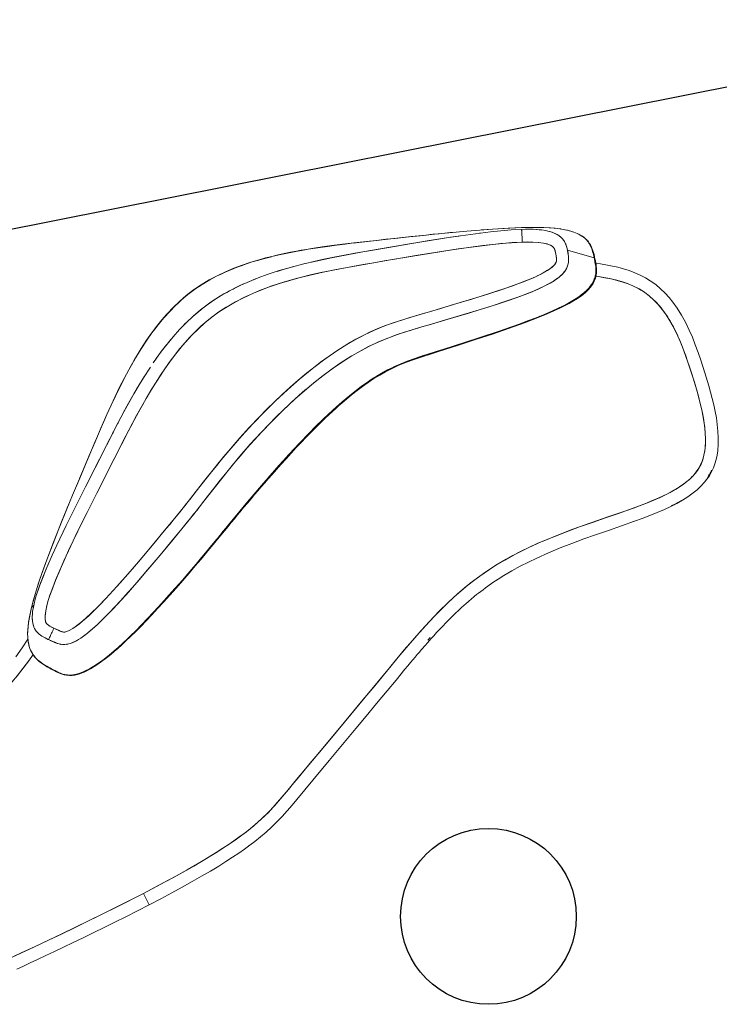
# Model space of a CAD drawing. Header units: millimetres. Extents: x -391 to 65307, y -49674 to 2290.
# Tile 8 of 21: x 12547 to 14179, y -38235 to -35939. Entities that reach past the tile are written whole.
import ezdxf

# ---------------------------------------------------------------- set-up
doc = ezdxf.new("R2010")
doc.units = ezdxf.units.MM
doc.header["$LTSCALE"] = 200
doc.header["$MEASUREMENT"] = 0
doc.layers.get('0').update_dxf_attribs({"color": 8, "linetype": 'CONTINUOUS'})
doc.layers.add('furniture', color=8, linetype='CONTINUOUS')
doc.layers.add('orlando', color=8, linetype='CONTINUOUS')

# ---------------------------------------------------------------- blocks, each defined once
blk = doc.blocks.new('A$C0F40733F')
at = {"linetype": 'Continuous', "lineweight": 0}
for p, q in [((1495.4, 1103), (1497, 1102.7)), ((1285.4, 1033.2), (1286.4, 1033.5)), ((1330.5, 1045.6), (1333.9, 1046.5)), ((1333.9, 1046.5), (1339.9, 1047.8)), ((1567.6, 1044), (1569.8, 1043.4)), ((1577.6, 1041.3), (1582.8, 1039.8)), ((1377.4, 1024.8), (1353, 1020.1)), ((1402.1, 1028.3), (1377.4, 1024.8)), ((1437.7, 1030.9), (1427, 1030.5)), ((1451.9, 1031.1), (1437.7, 1030.9)), ((1525.5, 1023.8), (1501.1, 1027.6)), ((1549.8, 1018.7), (1525.5, 1023.8)), ((1573.9, 1012.4), (1549.8, 1018.7)), ((1597.8, 1005.2), (1573.9, 1012.4)), ((1668.4, 1009.7), (1670.6, 1008.9)), ((1693.4, 999.1), (1696.3, 997.8)), ((1709, 992.1), (1715.5, 989.2)), ((1122, 967.6), (1124.6, 968.8)), ((1726.8, 983.7), (1724.2, 985.1)), ((1724.7, 984.9), (1726.8, 983.7)), ((1099.2, 956.6), (1102.9, 958.7)), ((1102.6, 958.5), (1099.2, 956.6)), ((1102.9, 958.7), (1108.9, 961.5)), ((1142.7, 943.8), (1120, 933.3)), ((1780.5, 925), (1735.9, 947.5)), ((1020.4, 919.3), (1058.1, 937.4)), ((1058.1, 937.4), (1062.8, 939.6)), ((1097.5, 922.6), (1074.9, 911.9)), ((1120, 933.3), (1097.5, 922.6)), ((1802.7, 913.5), (1780.5, 925)), ((1861.9, 939.2), (1861.8, 939)), ((1861.8, 939), (1861.9, 939.2)), ((968.7, 894.4), (971.3, 895.7)), ((1052.4, 901.1), (1029.9, 890.3)), ((1074.9, 911.9), (1052.4, 901.1)), ((1824.8, 901.9), (1802.7, 913.5)), ((1846.9, 890.3), (1824.8, 901.9)), ((1029.9, 890.3), (984.9, 868.7)), ((1868.9, 878.6), (1846.9, 890.3)), ((1913, 855.1), (1868.9, 878.6)), ((879.6, 850.7), (881.2, 851.5)), ((984.9, 868.7), (939.9, 846.9)), ((1957, 831.4), (1913, 855.1)), ((835.5, 828.1), (836.5, 828.6)), ((939.9, 846.9), (895.1, 824.8)), ((2000.7, 807.3), (1957, 831.4)), ((2020, 830.5), (2021.5, 829.6)), ((895.1, 824.8), (850.6, 802)), ((2044.2, 782.6), (2000.7, 807.3)), ((2062.7, 806.2), (2063.5, 805.7)), ((828.6, 790.3), (806.7, 778.3)), ((850.6, 802), (828.6, 790.3)), ((1443.8, 785.5), (1468.7, 788.1)), ((1468.7, 788.1), (1493.5, 790.2)), ((1493.5, 790.2), (1518.5, 791.8)), ((1518.5, 791.8), (1543.5, 792.8)), ((1593.8, 793.1), (1619, 792.1)), ((1619, 792.1), (1644.3, 790.3)), ((1644.3, 790.3), (1669.3, 787.6)), ((1669.3, 787.6), (1694, 783.9)), ((1694, 783.9), (1718.5, 779)), ((2065.7, 769.9), (2044.2, 782.6)), ((2104.8, 780.8), (2105, 780.7)), ((785, 765.9), (763.7, 752.9)), ((806.7, 778.3), (785, 765.9)), ((1271.1, 755.7), (1295.7, 761.1)), ((1718.5, 779), (1742.8, 773)), ((1742.8, 773), (1754.8, 769.6)), ((1754.8, 769.6), (1766.7, 765.9)), ((1766.7, 765.9), (1778.6, 762)), ((1778.6, 762), (1790.4, 757.9)), ((1790.4, 757.9), (1802.2, 753.6)), ((2087, 756.9), (2065.7, 769.9)), ((743, 738.9), (733, 731.3)), ((753.3, 746), (743, 738.9)), ((763.7, 752.9), (753.3, 746)), ((1173.2, 731.3), (1197.6, 737.6)), ((1197.6, 737.6), (1222.1, 743.9)), ((1222.1, 743.9), (1246.6, 749.9)), ((1246.6, 749.9), (1271.1, 755.7)), ((1802.2, 753.6), (1813.9, 749.2)), ((1813.9, 749.2), (1837.4, 740.2)), ((1837.4, 740.2), (1884.4, 722.1)), ((2108.1, 743.4), (2087, 756.9)), ((2128.9, 729.3), (2108.1, 743.4)), ((2158.9, 744), (2159.8, 743.3)), ((714.8, 714.2), (711.1, 709.1)), ((733, 731.3), (723.5, 723.2)), ((1075.1, 707.2), (1099.7, 713)), ((1099.7, 713), (1112, 715.9)), ((1112, 715.9), (1124.2, 718.9)), ((1124.2, 718.9), (1136.5, 721.9)), ((1136.5, 721.9), (1142.6, 723.4)), ((1142.6, 723.4), (1148.7, 725)), ((1148.7, 725), (1173.2, 731.3)), ((1884.4, 722.1), (1907.8, 713.1)), ((1907.8, 713.1), (1931.3, 704.1)), ((2158.3, 705.7), (2148.9, 714)), ((2188.8, 716.9), (2188.9, 716.8)), ((677.4, 699.2), (677.4, 699.3)), ((677.8, 694.3), (677.7, 694.7)), ((678.8, 688.7), (678.6, 689.5)), ((707.3, 700.5), (707.2, 698.9)), ((707.2, 698.9), (707.3, 697.3)), ((708.1, 703.5), (707.3, 700.5)), ((707.3, 697.3), (707.9, 694.2)), ((707.9, 694.2), (708.9, 691.1)), ((709.5, 706.4), (708.1, 703.5)), ((708.9, 691.1), (711.3, 685.3)), ((711.1, 709.1), (709.5, 706.4)), ((976.5, 685), (1001.1, 690.5)), ((1001.1, 690.5), (1025.8, 696)), ((1025.8, 696), (1050.4, 701.6)), ((1050.4, 701.6), (1075.1, 707.2)), ((1931.3, 704.1), (1954.9, 695.2)), ((1954.9, 695.2), (1978.4, 686.4)), ((2167, 696.7), (2158.3, 705.7)), ((2171.1, 691.9), (2167, 696.7)), ((2174.7, 686.6), (2171.1, 691.9)), ((684.1, 674), (684, 674.3)), ((686, 670), (686, 670.1)), ((711.3, 685.3), (714.1, 679.6)), ((720.6, 667.6), (714.1, 679.6)), ((714.1, 679.6), (715.6, 676.7)), ((715.6, 676.7), (717.1, 673.9)), ((717.1, 673.9), (718.7, 671.1)), ((718.7, 671.1), (720.2, 668.3)), ((720.2, 668.3), (721, 666.9)), ((721, 666.9), (721.8, 665.5)), ((877.3, 665.1), (902.2, 669.8)), ((902.2, 669.8), (927, 674.7)), ((927, 674.7), (951.7, 679.8)), ((951.7, 679.8), (964.1, 682.4)), ((964.1, 682.4), (976.5, 685)), ((1978.4, 686.4), (1990.3, 682.1)), ((1990.3, 682.1), (2002.1, 677.9)), ((2002.1, 677.9), (2014, 673.7)), ((2014, 673.7), (2025.9, 669.6)), ((2025.9, 669.6), (2049.8, 661.7)), ((2177.6, 680.9), (2174.7, 686.6)), ((2176.9, 665.2), (2178, 668.2)), ((2178.6, 677.8), (2177.6, 680.9)), ((2178, 668.2), (2178.7, 671.4)), ((2178.9, 676.2), (2178.6, 677.8)), ((2178.7, 671.4), (2179, 673)), ((2179, 674.6), (2178.9, 676.2)), ((2179, 673), (2179, 674.6)), ((2207.4, 682.5), (2207.6, 681.5)), ((2207.9, 677.5), (2207.9, 676.8)), ((700.4, 644.4), (700.3, 644.6)), ((701.5, 643.1), (701.4, 643.1)), ((721.8, 665.5), (722.5, 664.1)), ((722.5, 664.1), (723.4, 662.8)), ((723.4, 662.8), (725.2, 660.2)), ((725.2, 660.2), (726.3, 659)), ((726.3, 659), (726.9, 658.5)), ((726.9, 658.5), (727.6, 658)), ((727.6, 658), (728.9, 657.2)), ((728.9, 657.2), (730.3, 656.5)), ((730.3, 656.5), (733.3, 655.3)), ((733.3, 655.3), (739.4, 653.7)), ((751.9, 652.1), (764.5, 651.8)), ((764.5, 651.8), (777.2, 652.1)), ((777.2, 652.1), (789.8, 652.9)), ((789.8, 652.9), (802.4, 654)), ((802.4, 654), (827.5, 657.1)), ((827.5, 657.1), (852.4, 660.9)), ((852.4, 660.9), (877.3, 665.1)), ((2049.8, 661.7), (2073.8, 654.4)), ((2073.8, 654.4), (2086, 651)), ((2086, 651), (2098.2, 647.8)), ((2160.5, 642.4), (2163.3, 643.8)), ((2163.3, 643.8), (2164.6, 644.8)), ((2164.6, 644.8), (2165.8, 645.9)), ((2165.8, 645.9), (2167.8, 648.3)), ((2167.8, 648.3), (2169.6, 651)), ((2169.6, 651), (2171.2, 653.7)), ((2171.2, 653.7), (2172.7, 656.5)), ((2172.7, 656.5), (2174.2, 659.3)), ((2174.2, 659.3), (2175.6, 662.2)), ((2175.6, 662.2), (2176.9, 665.2)), ((2205.8, 661.5), (2205.4, 660)), ((2206.9, 665.4), (2206.7, 664.9)), ((704.4, 639.7), (704.2, 639.9)), ((709.1, 635.6), (706.8, 637.5)), ((711.4, 633.9), (709.1, 635.6)), ((722.4, 628.5), (719.9, 629.4)), ((731.7, 625.7), (730.9, 625.9)), ((732.9, 625.5), (731.7, 625.7)), ((749.9, 623.3), (749.8, 623.3)), ((2122.8, 642.7), (2135.3, 641)), ((2148, 640.5), (2154.3, 641)), ((2154.3, 641), (2157.4, 641.6)), ((2157.4, 641.6), (2160.5, 642.4)), ((1020.1, 586.3), (1020.4, 585.1)), ((2216.7, 561.3), (2220.4, 557.7)), ((1352.1, 146.3), (1310.2, 137.2)), ((1815.1, 125.9), (1772.8, 138.4)), ((1226.4, 117.9), (1184.5, 108.3)), ((1310.2, 137.2), (1268.3, 127.6)), ((1397.6, 128.2), (1389.8, 126.8)), ((1857.4, 112.3), (1815.1, 125.9)), ((1184.5, 108.3), (1100.7, 89.4)), ((1899.7, 98.2), (1857.4, 112.3)), ((1920.8, 91.1), (1899.7, 98.2)), ((1016.8, 70.6), (995.9, 65.9)), ((1100.7, 89.4), (1016.8, 70.6)), ((1941.9, 84.2), (1920.8, 91.1)), ((498.2, 32.6), (503.4, 62)), ((503.4, 62), (498.2, 32.6)), ((912.1, 46.9), (891.1, 42.3)), ((933, 51.6), (912.1, 46.9)), ((954, 56.4), (933, 51.6)), ((974.9, 61.1), (954, 56.4)), ((995.9, 65.9), (974.9, 61.1)), ((1940.5, 53.7), (1937.6, 54.7)), ((2141.5, 63), (2131.7, 58.8)), ((2150.8, 68.2), (2141.5, 63)), ((498.2, 32.9), (498.2, 32.5)), ((498.2, 32.5), (498.2, 32.9)), ((828.1, 32), (807, 30.5)), ((849.2, 34.6), (828.1, 32)), ((870.1, 38.1), (849.2, 34.6)), ((891.1, 42.3), (870.1, 38.1)), ((769.6, 0.4), (767.3, 0.5))]:
    blk.add_line(p, q, dxfattribs=at)
at = {"linetype": 'Continuous', "lineweight": 15}
blk.add_line((916.6, 887.3), (909.6, 883.2), dxfattribs=at)
at = {"linetype": 'Continuous', "lineweight": 15, "flags": 128}
for points in [[(1861.9, 939.1), (1841.9, 951.3), (1822.8, 962.7), (1804.7, 973.5), (1787.6, 983.6), (1771.5, 993), (1756.3, 1001.6), (1742.9, 1009.1), (1730.4, 1016), (1718.8, 1022.2), (1708.1, 1027.8), (1698.3, 1032.9), (1685.2, 1039.5), (1672, 1045.9), (1658.7, 1052.1), (1645.1, 1058.2), (1631.3, 1064.2), (1617.3, 1069.9), (1597.8, 1077.3), (1577.9, 1084.1), (1557.8, 1090.2), (1537.4, 1095.5), (1516.7, 1100), (1495.7, 1103.6), (1474.3, 1106), (1452.8, 1107.3), (1431.3, 1107.3), (1410, 1106.1), (1390.4, 1103.9), (1370.9, 1100.9), (1351.6, 1097.1), (1332.5, 1092.5), (1313.5, 1087.1), (1294.7, 1081.2), (1272.8, 1073.6), (1251.3, 1065.3), (1230.1, 1056.4), (1209, 1047), (1177.6, 1032.1), (1146.4, 1016.3), (1115.6, 999.9), (1085, 983.1), (1054.6, 966), (1024.3, 948.9), (973.5, 920), (942.3, 902.1)], [(2017.6, 843.7), (2009.2, 849), (1998.6, 855.5), (1987.1, 862.7), (1974.7, 870.4), (1961.2, 878.7), (1946.8, 887.5), (1931.5, 896.9), (1915.5, 906.6), (1898.5, 916.9), (1880.7, 927.8), (1861.9, 939.1)], [(650.3, 696.1), (627.2, 688.4), (602.9, 681.1)], [(647.7, 691.6), (646.8, 689.9), (643.6, 683.4), (641, 676.3), (639.1, 668.9), (638, 661.4), (637.8, 654.2), (638.3, 647.9), (639.1, 642.5), (640.1, 637.8), (641.2, 633.8), (642.3, 630.2), (643.4, 626.9), (644.9, 622.9), (646.7, 618.3), (648.8, 613.2), (651.2, 607.7), (653.1, 603.6), (655, 599.5), (657, 595.1), (659.6, 590), (661.4, 586.6), (663.8, 582.9), (666.8, 578.9), (670.3, 574.9), (675.7, 570.1), (681.1, 566.3), (686.3, 563.4), (692.1, 560.7), (697.5, 558.6), (702.8, 557), (708, 555.6), (713, 554.5), (723.8, 552.7), (734.3, 551.4), (744.6, 550.7), (754.9, 550.3), (765.1, 550.2), (773.3, 550.2), (782.3, 550.5), (792.4, 551), (803.5, 551.6), (815.5, 552.6), (829.3, 553.9), (844.2, 555.5), (860.2, 557.4), (877.3, 559.7), (895.5, 562.4), (914.8, 565.5), (934, 568.7), (954.1, 572.3), (975.2, 576.2), (997.3, 580.4), (1020.4, 585.1)], [(1020.4, 585.1), (1042.9, 589.7), (1064.3, 594.3), (1084.6, 598.7), (1103.8, 603), (1121.9, 607.1), (1138.9, 611), (1154.8, 614.7), (1168.3, 617.9), (1180.9, 620.9), (1192.7, 623.6), (1203.5, 626.1), (1213.5, 628.4), (1222.8, 630.5), (1236.6, 633.6), (1249.9, 636.5), (1262.7, 639.3), (1275, 642), (1286.7, 644.5), (1298, 646.9), (1309.7, 649.3), (1322.5, 651.9), (1336.3, 654.6), (1351.3, 657.5), (1367.3, 660.6), (1384.2, 663.7), (1401.5, 666.7), (1419.1, 669.7), (1435.4, 672.3), (1452, 674.9), (1468.8, 677.3), (1485.2, 679.5), (1500.4, 681.4), (1514.3, 683), (1526.6, 684.3), (1537.6, 685.3), (1547.4, 686.1), (1556.7, 686.9), (1566.6, 687.5), (1580.7, 688.3), (1596.1, 688.8), (1612.7, 689.1), (1628.6, 688.9), (1644.8, 688.3), (1660.9, 687.2), (1676.6, 685.5), (1692.1, 683.3), (1707.3, 680.6), (1726, 676.3), (1744.4, 671.3), (1762.8, 665.5), (1781.3, 659.1), (1800, 652.3), (1818.7, 645.5), (1862.7, 629.7), (1906.5, 614.1), (1943.5, 601.3), (1980.8, 588.8), (2018.9, 576.7), (2037.1, 571.2), (2055.3, 566), (2073, 561.2), (2090.1, 556.9), (2106.5, 553.2), (2117.9, 550.9), (2129.1, 549), (2140.2, 547.5), (2151.5, 546.4), (2159.3, 546), (2167.4, 546), (2176, 546.4), (2183, 547.2), (2190.3, 548.6), (2195.6, 550), (2201.2, 552), (2207.1, 554.8), (2212.9, 558.3), (2218.4, 562.7), (2223, 567.3), (2226.6, 571.7), (2229.4, 575.8), (2231.8, 579.5), (2233.8, 583), (2235.6, 586.4), (2237.8, 590.8), (2239.8, 595.1), (2241.9, 599.5), (2244, 604), (2246.1, 609.2), (2248.3, 615.2), (2250.1, 621.6), (2251.3, 627.7), (2251.7, 632.2), (2251.8, 635.7), (2251.8, 638.2), (2251.6, 640.1), (2251.4, 642.6), (2250.9, 645.5), (2249.8, 650.7), (2248, 656.1), (2245.8, 661.6), (2243.1, 666.9), (2240.9, 670.5)], [(498.2, 32.6), (528.2, 27.4), (556.9, 22.7), (584.4, 18.4), (610.6, 14.5), (635.6, 11.1), (659.3, 8.2), (681.7, 5.7), (701.3, 3.9), (719.7, 2.4), (737.1, 1.3), (753.5, 0.5), (768.9, 0.1), (783.2, 0), (800.7, 0.3), (817.7, 1.2), (834.9, 2.7), (852.3, 4.8), (869.6, 7.6), (886.9, 10.9), (903.9, 14.5), (920.7, 18.2), (978, 31.1), (1036.1, 44.2), (1095.5, 57.5), (1130.9, 65.5), (1167, 73.6), (1204.2, 82.1), (1242.4, 90.8), (1273.8, 98.1), (1305.7, 105.4), (1315.8, 107.7), (1325.3, 109.8), (1334, 111.7), (1341.9, 113.5), (1349.1, 115), (1356.9, 116.7), (1363.5, 118.1), (1369, 119.2), (1373.3, 120.1), (1375.2, 120.4), (1376.9, 120.8), (1379.2, 121.2), (1382.4, 121.9), (1386.3, 122.6), (1391, 123.5), (1398.1, 124.9), (1406.5, 126.4), (1416.2, 128.2), (1426.8, 129.9), (1437.1, 131.6), (1447.1, 133.1), (1462.2, 135.2), (1476.5, 137), (1490.1, 138.4), (1497.8, 139.2), (1505.3, 139.8), (1512.4, 140.3), (1518.3, 140.7), (1522.9, 140.9), (1525.6, 141.1), (1527.5, 141.2), (1529, 141.2), (1530.9, 141.3), (1533.5, 141.4), (1538.3, 141.6), (1544.1, 141.7), (1550.1, 141.8), (1556.5, 141.8), (1563.1, 141.8), (1570, 141.7), (1577.2, 141.5), (1591.1, 140.9), (1605.9, 139.9), (1621.7, 138.4), (1643.6, 135.8), (1665.2, 132.4), (1686.4, 128.5), (1707.4, 124.1), (1736.8, 117.1), (1765.5, 109.4), (1793.5, 101.2), (1821.4, 92.6), (1849.4, 83.5), (1879.3, 73.5), (1909.6, 63.4), (1940.2, 53.4), (1958.5, 47.6), (1976.9, 42.1), (1995.1, 37.1), (2012.9, 32.7), (2028.7, 29.2), (2044.1, 26.4), (2059.3, 24.3), (2074.2, 23), (2089, 22.5), (2101.3, 22.8), (2113.4, 24), (2125.3, 26), (2134.4, 28.3), (2143.7, 31.3), (2153.2, 35.3), (2162.3, 40.1), (2171, 45.6), (2179.3, 51.7), (2187.1, 58.4), (2194.5, 65.5), (2204.7, 76.8), (2214.1, 88.8), (2222.9, 101.5), (2231.1, 114.7), (2238.7, 128.2), (2245.8, 142), (2252.5, 155.9), (2258.8, 170), (2270.5, 198.5), (2281.5, 227.6), (2291.9, 257.3), (2298, 275.4), (2303.7, 293.7), (2308.7, 311.6), (2313.2, 329.3), (2317.2, 349), (2320.2, 368.1), (2322, 386.6), (2322.6, 404.5), (2322.3, 418.3), (2321, 432.2), (2318.9, 446.4), (2315.6, 461), (2311.1, 475.8), (2306.3, 488.2), (2300.5, 500.6), (2293.8, 512.8), (2286.5, 524.5), (2278.5, 535.9), (2270, 547), (2256.6, 562.8), (2242.8, 577.5), (2235, 585.3)], [(162.1, 101.5), (178.3, 97.9), (195.6, 94.1), (213.9, 90), (234.5, 85.5), (256.4, 80.8), (279.4, 75.9), (303.6, 70.7), (329.1, 65.4), (355.7, 60), (382, 54.7), (409.4, 49.2), (437.9, 43.8), (467.5, 38.2), (498.2, 32.6)]]:
    blk.add_lwpolyline(points, dxfattribs=at)
at = {"linetype": 'Continuous', "lineweight": 0, "flags": 128}
for points in [[(1339.6, 1093.7), (1340.8, 1094), (1359.4, 1098.2), (1378.1, 1101.6), (1397.1, 1104.2), (1416.2, 1106), (1435.5, 1106.8), (1455, 1106.6), (1455.7, 1106.6)], [(1456.3, 1106.6), (1436.7, 1106.8), (1416.3, 1106)], [(1496.7, 1102.9), (1476, 1105.3), (1456.3, 1106.6)], [(1337.5, 1093.2), (1326.4, 1090.3), (1314.6, 1087), (1302.1, 1083.2), (1289, 1078.8), (1275.2, 1074), (1260.8, 1068.6)], [(1269.3, 1071.8), (1271.9, 1072.8), (1294.4, 1080.7), (1317.4, 1087.8), (1321, 1088.7)], [(1664.9, 1048.9), (1647.5, 1056.7), (1631.1, 1063.8), (1615.6, 1070.1), (1601.1, 1075.6), (1587.5, 1080.4), (1574.9, 1084.5)], [(1260.8, 1068.6), (1246.2, 1062.8), (1230.6, 1056.2), (1213.9, 1048.9), (1196.2, 1040.7), (1177.5, 1031.7), (1157.8, 1021.8), (1137.1, 1011.1), (1115.5, 999.6)], [(1240.9, 1060.5), (1249.8, 1064.2), (1253.9, 1065.8)], [(2145.8, 753.7), (2125.6, 767.5), (2105.3, 780.5), (2084.9, 793), (2064.5, 805.1), (2044, 816.9), (2023.5, 828.5), (2002.9, 840), (1982.3, 851.3), (1917.4, 886.1), (1852.5, 920.4), (1819.9, 937.4), (1787.1, 954.3), (1754, 970.9), (1720.5, 986.9), (1693.7, 999), (1666.5, 1010.5), (1638.8, 1021.3), (1610.6, 1031.3), (1589.6, 1037.9), (1568.3, 1043.8), (1546.8, 1049), (1525.1, 1053.3), (1503.2, 1056.7), (1481.4, 1059), (1459.4, 1060.3), (1437.2, 1060.4), (1414.9, 1059.3), (1392.3, 1057.1), (1370.1, 1053.9), (1348.2, 1049.7), (1326.7, 1044.8), (1305.4, 1039.1), (1284.4, 1032.9), (1274.5, 1029.6)], [(1431.8, 1060.3), (1444.3, 1060.5), (1456.5, 1060.4)], [(1456.5, 1060.4), (1468.3, 1059.9), (1481, 1059.1)], [(1481, 1059.1), (1492.5, 1058), (1505.3, 1056.4)], [(1505.3, 1056.4), (1510.8, 1055.6), (1517.5, 1054.6)], [(1617.9, 1069), (1629.2, 1064.6), (1644, 1058.1)], [(1286.4, 1033.5), (1310.1, 1040.4), (1324.3, 1044.1)], [(1529.5, 1052.5), (1542.7, 1049.9), (1553.6, 1047.4)], [(1722.5, 1019.9), (1692.8, 1035.3), (1664.9, 1048.9)], [(1671.6, 1045.6), (1679.7, 1041.8), (1704.2, 1029.5), (1716.5, 1023)], [(1263.4, 1026), (1234.9, 1015.7), (1206.6, 1004.6), (1178.6, 993), (1151, 980.8), (1123.7, 968.4), (1070.7, 943.4), (1018.2, 918.2), (972.9, 896.4), (927.6, 874.5), (882.4, 852.1), (837.3, 829), (814.8, 817.1), (792.4, 804.8), (770.1, 792), (747.8, 778.4), (738.9, 772.6), (730, 766.6), (721.1, 760.2), (712.1, 753.2), (703.1, 745.3), (698.9, 741.3), (694.7, 736.8), (690.4, 731.7), (688.3, 729), (686.3, 726.1), (684.2, 722.8), (682.2, 718.9), (680.1, 714.2), (678.8, 710), (677.8, 704.9), (677.4, 699.2), (677.8, 694.1), (678.5, 690), (679.6, 685.7), (680.7, 682.2), (681.9, 679.1), (684, 674.3), (686, 670.1), (688, 666.2)], [(714.1, 679.6), (712.5, 682.8), (711, 686.1), (709.5, 689.5), (708.3, 692.9), (707.4, 696.5), (707.3, 700.1), (708.2, 703.6), (710.5, 708.1), (713.3, 712.3), (716.6, 716.2), (720, 719.9), (723.6, 723.4), (733.2, 731.5), (743.2, 739.1), (753.6, 746.2), (764.1, 753.1), (785.5, 766.2), (807.3, 778.6), (829.3, 790.7), (851.5, 802.5), (896.2, 825.3), (941.3, 847.6), (986.5, 869.5), (1031.8, 891.2), (1065.9, 907.6), (1100.1, 923.9), (1134.3, 939.9), (1168.8, 955.6), (1203.5, 970.7), (1226.5, 980.1), (1249.7, 989), (1273, 997.3), (1296.5, 1005), (1320.2, 1012), (1344, 1018.1), (1364.7, 1022.5), (1385.6, 1026.1), (1406.6, 1028.8), (1427.9, 1030.5), (1449, 1031.1), (1470, 1030.5), (1490.9, 1028.8), (1513.7, 1025.8), (1536.3, 1021.6), (1558.8, 1016.4), (1581.2, 1010.3), (1603.3, 1003.4), (1632.6, 992.9), (1661.4, 981.5), (1689.8, 969.2), (1717.8, 956.2), (1745.7, 942.6), (1773.3, 928.7), (1816.5, 906.3), (1859.6, 883.5), (1902.7, 860.7), (1945.6, 837.6), (1988.5, 814.1), (2031.1, 790.2), (2051, 778.6), (2070.8, 766.8), (2090.4, 754.8), (2109.8, 742.3), (2128.9, 729.3)], [(1148, 979.5), (1171.4, 989.9), (1194.5, 999.7), (1217.3, 1008.9), (1239.6, 1017.5)], [(1155.7, 1020.7), (1169.6, 1027.8), (1177.7, 1031.7)], [(1353, 1020.1), (1329.3, 1014.4), (1305, 1007.7)], [(1427, 1030.5), (1414.6, 1029.6), (1402.1, 1028.3)], [(1476.6, 1030.1), (1464.2, 1030.8), (1451.9, 1031.1)], [(1501.1, 1027.6), (1488.8, 1029), (1476.6, 1030.1)], [(1633.5, 1023.2), (1647.9, 1017.9), (1658.8, 1013.6)], [(1861.8, 939), (1847.2, 947.8), (1831.9, 957.1), (1815.7, 966.8), (1798.7, 976.8), (1781, 987.2), (1762.3, 997.9), (1742.8, 1008.8), (1722.5, 1019.9)], [(1115.5, 999.6), (1077.6, 978.8), (1045.1, 960.5)], [(1257.8, 992), (1235, 983.4), (1211.3, 973.9)], [(1305, 1007.7), (1281.8, 1000.3), (1257.8, 992)], [(1644.7, 988.2), (1621, 997.2), (1597.8, 1005.2)], [(1690.7, 968.8), (1667.3, 979), (1644.7, 988.2)], [(1715.5, 989.2), (1737.1, 979.1), (1759, 968.4), (1781.1, 957.4), (1803.4, 946)], [(973.8, 920.1), (1018.9, 945.7), (1055.6, 966.4)], [(1211.3, 973.9), (1194.5, 966.8), (1177.2, 959.4), (1159.8, 951.6), (1142.7, 943.8)], [(1735.9, 947.5), (1712.9, 958.5), (1690.7, 968.8)], [(1815.1, 967.1), (1825.7, 960.8), (1861.8, 939)], [(1045.1, 960.5), (1027.5, 950.6), (1010, 940.6)], [(1071.9, 943.9), (1080.7, 948.2), (1086.1, 950.7)], [(1803.4, 946), (1846.1, 923.7), (1890.3, 900.5)], [(975, 920.8), (937.2, 899.2), (905.1, 880.7)], [(1010, 940.6), (996.3, 932.9), (975, 920.8)], [(1861.8, 939), (1914, 907.5), (1914.5, 907.2)], [(1896.7, 918), (1882.6, 926.5), (1861.8, 939)], [(1890.3, 900.5), (1922.3, 883.6), (1954.9, 866.1), (1976.9, 854.2), (1998.5, 842.4), (2020, 830.5)], [(1919.8, 903.9), (1908.2, 911), (1896.7, 918)], [(1977.7, 868.5), (1949.1, 886), (1919.8, 903.9)], [(645.1, 686.3), (646.8, 690), (650.2, 696), (653.8, 701.4), (657.4, 706.4), (661.1, 711.1), (669.6, 720.6), (678.2, 729.2), (686.9, 737.1), (695.7, 744.6), (704.5, 751.7), (713.3, 758.6), (734.5, 774.1), (755.8, 788.8), (781.3, 805.7), (807, 822), (832.9, 837.9), (879.2, 865.5), (920.3, 889.4)], [(905.1, 880.7), (867.6, 858.7), (835.8, 839.6)], [(1961, 878.7), (1966.1, 875.7), (1968.9, 873.9)], [(2092.2, 795.7), (2041.8, 828.4), (1977.7, 868.5)], [(835.8, 839.6), (798, 816.3), (767.6, 796.7)], [(770.3, 792.1), (776.4, 795.7), (782.1, 799), (787.2, 801.9), (791.8, 804.5), (797.6, 807.7), (803.3, 810.9), (803.6, 811)], [(2070.7, 809.8), (2092.4, 795.6), (2114.9, 780.4), (2137.3, 764.9), (2159.5, 748.8), (2169.4, 741.3), (2179.3, 733.6), (2189.2, 725.7), (2199, 717.4), (2208.7, 708.6), (2209.6, 707.7)], [(767.6, 796.7), (749.6, 784.7), (734.3, 774)], [(749.2, 779.2), (756.6, 783.9), (770.3, 792.1)], [(2166.2, 646.4), (2163, 643.6), (2159.1, 642), (2155, 641.1), (2148.7, 640.5), (2142.3, 640.6), (2136, 641), (2123.6, 642.6), (2111.2, 644.9), (2099, 647.6), (2074.7, 654.1), (2050.6, 661.4), (2026.7, 669.3), (1991.2, 681.8), (1955.9, 694.8), (1920.7, 708.1), (1885.6, 721.7), (1863.5, 730.2), (1841.5, 738.6), (1819.5, 747.1), (1797.5, 755.3), (1775.3, 763.1), (1753, 770.1), (1730.4, 776.3), (1707.6, 781.3), (1683.4, 785.6), (1659, 788.9), (1634.4, 791.2), (1609.6, 792.6), (1584.8, 793.3), (1560.1, 793.2), (1522.4, 792), (1484.8, 789.5), (1447.3, 785.9), (1409.8, 781.2), (1372.3, 775.5), (1334.9, 769), (1297.6, 761.5), (1255.6, 752.1), (1213.8, 741.8), (1172, 731), (1130.2, 720.3), (1088.3, 710.3)], [(1394.3, 779), (1419, 782.4), (1443.8, 785.5)], [(1543.5, 792.8), (1569.1, 793.3), (1593.8, 793.1)], [(2147.9, 757.3), (2122.9, 774.9), (2092.2, 795.7)], [(696.1, 651.3), (697, 649.7), (698.1, 647.8), (699.6, 645.6), (701.5, 643.1), (704.2, 640), (707.6, 636.8), (711.3, 634), (714.6, 632), (717.6, 630.4), (722.3, 628.5), (726.4, 627.1), (730.1, 626.1), (733.6, 625.3), (742, 624), (749.9, 623.3), (757.3, 622.9), (764.6, 622.8), (771.6, 622.9), (778.5, 623.2), (798.7, 624.7), (818.5, 626.8), (837.9, 629.5), (857.1, 632.4), (895.1, 639.2), (932.8, 646.6), (970.2, 654.4), (1007.5, 662.6), (1050, 672.2), (1092.4, 682), (1134.9, 692.2), (1177.2, 703.1), (1219.1, 714), (1260.7, 724.4), (1302.2, 733.8), (1338.6, 741.2), (1375.2, 747.7), (1411.7, 753.2), (1448.3, 757.8), (1485, 761.3), (1513.7, 763.3), (1542.5, 764.5), (1571.4, 765), (1600.1, 764.4), (1628.9, 762.9), (1652.6, 760.7), (1675.9, 757.6), (1698.9, 753.6), (1721.6, 748.6), (1744, 742.5), (1766.4, 735.4), (1793, 726), (1820.1, 715.8), (1847.2, 705.3), (1874.5, 694.8), (1909.7, 681.3), (1945.2, 667.8), (1980.9, 654.7), (2017, 642), (2035.3, 636), (2053.8, 630.1), (2072.6, 624.7), (2091.9, 619.7), (2101.7, 617.5), (2111.8, 615.4), (2122.2, 613.7), (2133.1, 612.5), (2137.8, 612.1), (2142.6, 612), (2147.6, 612), (2153.1, 612.3), (2159, 613), (2161.6, 613.5), (2164.4, 614.2), (2167.6, 615.1), (2171, 616.3), (2174.9, 618.1), (2179.1, 620.6), (2183.2, 623.7), (2186.6, 627), (2189.2, 629.9), (2191.1, 632.4), (2192.7, 634.7), (2194.1, 636.8), (2196.4, 640.7), (2198.4, 644.4), (2200.5, 648.4), (2202.7, 653), (2204.1, 656.3), (2205.4, 660.1), (2206.7, 664.7), (2207.7, 670.3), (2208, 676.8), (2207.4, 682.7), (2206.2, 687.9), (2204.8, 692.2), (2203.2, 695.9), (2201.5, 699.2), (2199.8, 702.2), (2198.1, 704.9), (2195, 709.3), (2191.9, 713.3), (2188.8, 717), (2181.7, 724.4), (2174.5, 731.1), (2167.4, 737.2), (2160.2, 743), (2153, 748.4), (2145.8, 753.7)], [(734.3, 774), (716.9, 761.3), (702.1, 749.8)], [(729.3, 766.1), (737.5, 771.7), (749.2, 779.2)], [(1295.7, 761.1), (1328.6, 767.8), (1361.4, 773.7), (1394.3, 779)], [(1450, 758), (1424.6, 754.9), (1401.2, 751.7)], [(1474.5, 760.4), (1461.7, 759.2), (1450, 758)], [(1499, 762.4), (1485.4, 761.4), (1474.5, 760.4)], [(1523.5, 763.8), (1522.7, 763.8), (1516.4, 763.5), (1499, 762.4)], [(1548.2, 764.7), (1536.7, 764.4), (1523.5, 763.8)], [(1597.7, 764.5), (1574.2, 764.9), (1548.2, 764.7)], [(1647.4, 761.3), (1623.2, 763.3), (1597.7, 764.5)], [(1696.2, 754.1), (1672.3, 758.2), (1647.4, 761.3)], [(702.1, 749.8), (687.8, 737.9), (675.7, 726.8)], [(702.1, 749.8), (705.7, 750.1), (708.8, 750.4)], [(708.8, 750.4), (704.9, 750), (702.1, 749.8)], [(1352.6, 743.8), (1328.2, 739.2), (1304.1, 734.2)], [(1401.2, 751.7), (1376.5, 747.9), (1352.6, 743.8)], [(1744, 742.5), (1720.4, 748.9), (1696.2, 754.1)], [(1790.7, 726.8), (1767.1, 735.2), (1744, 742.5)], [(2145.8, 753.7), (2145.7, 753.5), (2145.4, 753), (2144.9, 752.2), (2144.2, 751.1), (2143.3, 749.8), (2142.2, 748.2), (2140.9, 746.4), (2139.5, 744.3), (2138, 742.1), (2136.3, 739.7), (2134.5, 737.2), (2132.7, 734.6), (2130.8, 732), (2128.9, 729.3)], [(2128.9, 729.3), (2130.8, 732), (2132.7, 734.6), (2134.5, 737.2), (2136.3, 739.7), (2138, 742.1), (2139.5, 744.3), (2140.9, 746.4), (2142.2, 748.2), (2143.3, 749.8), (2144.2, 751.1), (2144.9, 752.2), (2145.4, 753), (2145.7, 753.5), (2145.8, 753.7)], [(2175, 737), (2162.5, 746.6), (2147.9, 757.3)], [(2201.2, 715.4), (2189.5, 725.4), (2175, 737)], [(663.6, 714), (657.8, 707), (652.8, 700)], [(675.7, 726.8), (669.3, 720.3), (663.6, 714)], [(680.3, 714.6), (680.6, 715.4), (680.9, 716)], [(684.6, 723.5), (687.8, 728.4), (691.1, 732.5)], [(723.5, 723.2), (718.8, 718.6), (714.8, 714.2)], [(1255.8, 723.2), (1232.3, 717.4), (1207.5, 711)], [(1304.1, 734.2), (1280, 728.9), (1255.8, 723.2)], [(1802.3, 722.5), (1796.5, 724.7), (1790.7, 726.8)], [(1813.8, 718.1), (1807.7, 720.4), (1802.3, 722.5)], [(1837, 709.3), (1825.2, 713.8), (1813.8, 718.1)], [(2128.9, 729.3), (2138.9, 721.8), (2148.7, 714.1), (2158.1, 705.9), (2166.8, 697), (2169.5, 693.9), (2172.1, 690.5), (2174.5, 687), (2176.6, 683.3), (2178.2, 679.3), (2179, 675.1), (2178.7, 670.9), (2177.5, 666.8), (2175.9, 662.8), (2174, 659), (2172, 655.3), (2169.9, 651.6), (2169.1, 650.2)], [(2148.9, 714), (2139.5, 721.4), (2128.9, 729.3)], [(2173.1, 732.3), (2177.8, 728.1), (2182.3, 723.8)], [(2213.7, 703.8), (2207.6, 709.6), (2201.2, 715.4)], [(652.8, 700), (648.2, 692.5), (644.2, 684.5)], [(677.4, 700.7), (677.5, 702.1), (677.6, 703.7)], [(677.7, 694.7), (677.5, 696.3), (677.4, 698.1)], [(677.8, 705), (677.9, 705.6), (678.1, 706.7)], [(1063.6, 704.6), (1001.8, 690.6), (964.6, 682.5), (927.4, 674.8), (890.1, 667.5), (852.7, 660.9), (833.9, 658), (815.1, 655.5), (796.2, 653.4), (777.3, 652.1), (767.8, 651.8), (758.3, 651.8), (748.8, 652.4), (739.4, 653.7), (733.3, 655.3)], [(1088.3, 710.3), (1076, 707.4), (1063.6, 704.6)], [(1135.3, 692.3), (1122.9, 689.3), (1111.1, 686.4)], [(1159.4, 698.4), (1146.8, 695.2), (1135.3, 692.3)], [(2056.2, 567.1), (2053.6, 567.8), (2023.7, 576.6), (1994, 585.9), (1964.6, 595.6), (1909.9, 614.4), (1855.6, 633.7), (1801.5, 653.3), (1780.5, 660.8), (1759.8, 667.9), (1739.3, 674.3), (1718.8, 679.6), (1698.1, 683.8), (1677, 687), (1655.6, 689.1), (1634.2, 690.3), (1612.5, 690.6), (1590.8, 690.2), (1569, 689.2), (1547.1, 687.7), (1512.6, 684.4), (1477.9, 680.2), (1443.1, 675.2), (1395.8, 667.4), (1348.5, 658.7), (1301.3, 649.2), (1254.1, 639), (1207, 628.4), (1145.2, 613.9)], [(1207.5, 711), (1184.5, 705), (1159.4, 698.4)], [(1487.9, 681.5), (1505.7, 683.7), (1524.9, 685.7), (1538.4, 687), (1552.5, 688.1), (1567.2, 689.1)], [(1567.2, 689.1), (1584.7, 690), (1606.9, 690.6)], [(1606.9, 690.6), (1626.8, 690.5), (1646.8, 689.7)], [(1929.5, 673.8), (1882.5, 691.7), (1837, 709.3)], [(2194.6, 709.9), (2196.5, 707.3), (2198.7, 704)], [(2198.7, 704), (2200.8, 700.5), (2202.2, 697.9)], [(2202.7, 696.9), (2204.3, 693.3), (2205.8, 689.4)], [(2225.4, 691.5), (2219.9, 697.5), (2213.7, 703.8)], [(2217.1, 700.3), (2218.4, 699.1), (2218.9, 698.5)], [(2235.9, 678.2), (2231.1, 684.7), (2225.4, 691.5)], [(639.1, 667.7), (638.7, 665.1), (638.5, 663.3)], [(641.1, 676.2), (640, 672.3), (639.1, 667.7)], [(639.3, 668.7), (639.3, 669.3), (639.6, 670.1)], [(644.2, 684.5), (642.6, 680.7), (641.1, 676.2)], [(643.3, 682.3), (643.7, 683.4), (643.9, 683.8)], [(682.7, 677.2), (680.5, 682.9), (678.8, 688.7)], [(688, 666.2), (687.2, 667.6), (686.6, 668.9)], [(714.1, 679.6), (711.1, 678), (708.2, 676.5), (705.2, 675), (702.5, 673.6), (699.8, 672.2), (697.4, 670.9), (695.1, 669.8), (693.1, 668.8), (691.4, 667.9), (689.9, 667.1), (688.8, 666.6), (688, 666.2)], [(688, 666.2), (688.8, 666.6), (689.9, 667.1), (691.4, 667.9), (693.1, 668.8), (695.1, 669.8), (697.4, 670.9), (699.8, 672.2), (702.5, 673.6), (705.2, 675), (708.2, 676.5), (711.1, 678), (714.1, 679.6)], [(688, 666.2), (691.5, 659.6), (694.9, 653.5)], [(694, 655.1), (690.9, 660.7), (688, 666.2)], [(722.8, 663.8), (721.7, 665.7), (720.6, 667.6)], [(1062.6, 675.1), (1014.6, 664.2), (965.5, 653.4)], [(1111.1, 686.4), (1087, 680.8), (1062.6, 675.1)], [(1330.4, 655.1), (1345.9, 658.2), (1361.5, 661.2), (1377.2, 664.1), (1393, 666.9), (1408.9, 669.7), (1434.5, 673.9), (1460.8, 677.8), (1487.9, 681.5)], [(1686.7, 685.7), (1696.3, 684.1), (1706.5, 682.2)], [(1706.5, 682.2), (1716.2, 680.2), (1725.9, 677.8)], [(1725.9, 677.8), (1747, 672), (1764, 666.5)], [(1764, 666.5), (1769.5, 664.7), (1776.6, 662.2)], [(1975.9, 656.5), (1952.7, 665), (1929.5, 673.8)], [(2206.8, 685.5), (2207.2, 683.9), (2207.3, 683)], [(2207.6, 681.5), (2207.8, 679.5), (2207.9, 677.5)], [(2207.8, 671.6), (2207.8, 671.2), (2207.6, 669.4)], [(2208, 675.2), (2208, 674.3), (2207.9, 673.4)], [(2240.6, 671.1), (2238.4, 674.6), (2235.9, 678.2)], [(2244.6, 663.5), (2242.7, 667.3), (2240.6, 671.1)], [(2240.6, 671), (2240.7, 670.9), (2240.7, 670.8)], [(503.4, 62), (433.9, 74.9), (364.6, 88.6), (295.4, 103), (226.3, 117.9), (157.4, 133.2)], [(574.6, 643), (599.4, 649.1), (624.1, 656), (638, 660.4)], [(559.5, 639.8), (579.6, 644.1), (600.2, 649.3), (621.5, 655.2), (638, 660.4)], [(638.5, 663.3), (638.3, 661), (638.2, 658.8)], [(638.2, 658.8), (638.2, 656.5), (638.2, 654.4)], [(638.2, 654.4), (638.3, 652.2), (638.5, 650)], [(638.3, 653.1), (638.2, 653.3), (638.2, 653.4)], [(638.5, 650), (639.1, 645.6), (639.9, 641.2)], [(639, 645.8), (639, 645.9), (639, 646.3)], [(694.7, 653.8), (694.3, 654.5), (694, 655.1)], [(695.5, 652.4), (695.2, 653), (694.7, 653.8)], [(694.9, 653.5), (695.5, 652.4), (696.1, 651.3)], [(697, 649.7), (696.3, 651), (695.5, 652.4)], [(698.7, 647), (697.8, 648.4), (697, 649.7)], [(699.7, 645.6), (699.5, 645.8), (698.7, 647)], [(733.3, 655.3), (730.9, 656.2), (728.7, 657.3)], [(739.4, 653.7), (745.2, 652.8), (751.9, 652.1)], [(916.7, 643.3), (892.5, 638.7), (867.7, 634.2)], [(965.5, 653.4), (941.2, 648.3), (916.7, 643.3)], [(1252.2, 638.6), (1291.2, 647.1), (1330.4, 655.1)], [(1776.6, 662.2), (1780, 661), (1782.8, 660)], [(1782.8, 660), (1812.2, 649.4), (1844.2, 637.8)], [(2022.7, 640.1), (1999.6, 648), (1975.9, 656.5)], [(2169.1, 650.2), (2167.7, 648.3), (2166.2, 646.4)], [(2197.7, 643.1), (2197.3, 642.3), (2197, 641.7)], [(2198.5, 644.4), (2198.1, 643.8), (2197.7, 643.1)], [(2201.3, 650), (2199.8, 647), (2198.5, 644.4)], [(2203, 653.8), (2202.2, 651.9), (2201.3, 650)], [(2201.3, 650), (2223, 621), (2240, 598.2)], [(2240, 598.2), (2218.3, 627.2), (2201.3, 650)], [(2204.5, 657.6), (2203.8, 655.7), (2203, 653.8)], [(2206.6, 664.5), (2206.4, 663.4), (2205.8, 661.5)], [(2247.9, 655.7), (2246.3, 659.7), (2244.6, 663.5)], [(2249.1, 651.6), (2248.5, 653.8), (2247.9, 655.7)], [(2248.9, 652.3), (2249, 652.1), (2249, 652)], [(2250.1, 647.5), (2249.6, 649.8), (2249.1, 651.6)], [(2250.4, 645.4), (2250.2, 646.7), (2250.1, 647.5)], [(2250.7, 643.2), (2250.6, 644.3), (2250.4, 645.4)], [(2251.1, 639), (2250.9, 641), (2250.7, 643.2)], [(639.9, 641.2), (640.9, 637), (642.2, 632.6)], [(668.7, 578.1), (668.6, 578.2), (665, 582.8), (662.2, 587), (660.1, 590.7), (658.4, 594.1), (656.2, 598.7), (654.2, 602.9), (652.3, 607.1), (649.7, 613), (647.1, 619.2), (644.5, 625.9), (642, 633.2), (640.3, 639.3), (640.2, 639.9)], [(642.2, 632.6), (644.9, 624.7), (648.4, 616)], [(703.4, 640.8), (702.9, 641.4), (702.4, 642)], [(704.2, 640), (703.9, 640.3), (703.4, 640.8)], [(719.9, 629.4), (716.9, 630.8), (714.3, 632.2)], [(729, 626.4), (728.5, 626.5), (725.8, 627.3)], [(737.8, 624.6), (734.8, 625.1), (733.9, 625.3)], [(744, 623.8), (741, 624.1), (737.8, 624.6)], [(768.9, 622.9), (761.5, 622.8), (756.4, 623)], [(783.8, 623.5), (777.4, 623.2), (768.9, 622.9)], [(798.7, 624.7), (790.6, 624), (783.8, 623.5)], [(828.4, 628.1), (814.3, 626.3), (798.7, 624.7)], [(867.7, 634.2), (848.4, 631.1), (828.4, 628.1)], [(1154.9, 616.2), (1164.2, 618.4), (1174.4, 620.8)], [(1174.4, 620.8), (1188.5, 624.1), (1213.3, 629.8)], [(1213.3, 629.8), (1235, 634.8), (1252.2, 638.6)], [(1844.2, 637.8), (1859.7, 632.2), (1876.3, 626.3)], [(1876.3, 626.3), (1907.5, 615.2), (1951.3, 600.1)], [(2070, 625.4), (2047, 632.2), (2022.7, 640.1)], [(2094.1, 619.2), (2082.2, 622.1), (2070, 625.4)], [(2135.3, 641), (2142, 640.6), (2148, 640.5)], [(2178.9, 620.5), (2176.3, 618.9), (2173.5, 617.4)], [(2183.9, 624.3), (2181.4, 622.3), (2178.9, 620.5)], [(2185.8, 626.1), (2184.9, 625.2), (2183.9, 624.3)], [(2188.2, 628.7), (2187.1, 627.4), (2185.8, 626.1)], [(2190.2, 631.2), (2189.2, 629.9), (2188.2, 628.7)], [(2192, 633.7), (2191.2, 632.5), (2190.2, 631.2)], [(2194.3, 637.2), (2193.3, 635.5), (2192, 633.7)], [(2195.4, 639), (2194.9, 638.1), (2194.3, 637.2)], [(2197, 641.7), (2196, 640.1), (2195.4, 639)], [(2250.8, 631.6), (2250.7, 630), (2249.6, 623.8), (2248.2, 618.4), (2246.7, 613.7), (2245, 609.5), (2243.4, 605.7), (2241.8, 602.2), (2240.3, 598.9), (2238.2, 594.6), (2236.1, 590.2), (2233.6, 585.5), (2230.8, 580.4), (2228.1, 576.2), (2224.8, 571.8), (2220.6, 567), (2220.5, 566.9)], [(2248.1, 618), (2248.7, 620.1), (2249.2, 622.1)], [(2249.2, 622.1), (2249.7, 624.3), (2250.1, 626.3)], [(2250.1, 626.3), (2250.5, 628.4), (2250.8, 630.6)], [(2250.8, 630.6), (2250.9, 632.7), (2251.1, 634.8)], [(2251.1, 634.8), (2251.1, 636.8), (2251.1, 639)], [(2251.1, 637.7), (2251.1, 637.5), (2251.1, 637.4)], [(648.4, 616), (650.1, 612), (652, 607.9)], [(652, 607.9), (653.3, 604.9), (655.7, 599.8)], [(655.7, 599.8), (656.6, 597.8), (657.5, 595.8)], [(1058.7, 594.4), (1068.1, 596.5), (1078, 598.6)], [(1107.3, 605.3), (1082.8, 599.7), (1063.4, 595.5)], [(1078, 598.6), (1087.6, 600.7), (1097.2, 602.9)], [(1097.2, 602.9), (1117.5, 607.5), (1135.7, 611.7)], [(1135.7, 611.7), (1140.1, 612.7), (1145.3, 613.9)], [(1145.3, 613.9), (1152, 615.5), (1154, 616), (1154.6, 616.1), (1154.9, 616.2)], [(1951.3, 600.1), (1973, 592.8), (1989, 587.5)], [(2118.3, 614.3), (2107, 616.4), (2094.1, 619.2)], [(2143.1, 612), (2131.4, 612.6), (2118.3, 614.3)], [(2149.3, 612), (2146.3, 612), (2143.1, 612)], [(2161.7, 613.5), (2155.5, 612.5), (2149.3, 612)], [(2167.7, 615.1), (2165.2, 614.4), (2161.7, 613.5)], [(2173.5, 617.4), (2170.8, 616.3), (2167.7, 615.1)], [(2237.8, 593.7), (2238.9, 595.9), (2240, 598.2)], [(2240, 598.2), (2240.3, 598.9), (2240.9, 600.1)], [(2240.9, 600.1), (2241.4, 601.1), (2241.8, 602.1)], [(2241.8, 602.1), (2242.7, 604.1), (2243.6, 606)], [(2243.6, 606), (2246, 612), (2248.1, 618)], [(657.5, 595.8), (658.5, 593.9), (659.5, 591.9)], [(659.5, 591.9), (660.5, 590), (661.6, 588)], [(661.6, 588), (662.7, 586.3), (664, 584.2)], [(666.6, 580.6), (668.1, 578.8), (669.5, 577.3)], [(669.5, 577.3), (672.6, 574.1), (675.9, 571.3)], [(1020.1, 586.3), (984.2, 579.2), (948.2, 572.4), (912, 566.2), (895.8, 563.7)], [(951.4, 573), (986.4, 579.6), (1020.1, 586.3)], [(1020.1, 586.3), (1039.4, 590.3), (1058.7, 594.4)], [(1989, 587.5), (2009.5, 581), (2026.9, 575.7)], [(2026.9, 575.7), (2047.2, 569.6), (2065, 564.7)], [(2225.1, 572.2), (2226.8, 574.4), (2228.1, 576.2)], [(2228.1, 576.2), (2229.5, 578.3), (2230.8, 580.4)], [(2230.8, 580.4), (2232.1, 582.6), (2233.3, 584.8)], [(2233.3, 584.8), (2234.4, 586.9), (2235.6, 589.2)], [(2235.6, 589.2), (2236.7, 591.5), (2237.8, 593.7)], [(2216.7, 561.3), (2223.6, 554.4), (2236.1, 540.8), (2247.9, 526.7), (2256.7, 515), (2264.9, 502.8), (2272.2, 490.1), (2278.6, 476.7), (2283.8, 462.9), (2287.7, 449), (2290.4, 434.9), (2292.1, 420.4), (2292.6, 405.9), (2292.2, 390), (2290.7, 374.2), (2288.5, 358.4), (2285.4, 342.7), (2281.8, 327.2), (2276.3, 307), (2270.2, 287.1), (2263.7, 267.4), (2256.3, 246.3), (2248.7, 225.4), (2240.7, 204.6), (2232.2, 184.1), (2223.1, 163.7), (2217.1, 151.5), (2210.7, 139.4), (2203.9, 127.5), (2196.5, 115.9), (2188.6, 104.8), (2180.1, 94.1), (2170.7, 84.1), (2162.7, 76.9), (2154.1, 70.4), (2145, 64.7), (2135.1, 60.1), (2124.9, 56.7), (2114.6, 54.4), (2104.1, 53), (2093.5, 52.4), (2082.9, 52.4), (2067.6, 53.5), (2052.3, 55.4), (2037, 58), (2021.7, 61.2), (2006.4, 65), (1991.1, 69.1), (1975.8, 73.5), (1947.8, 82.3), (1919.7, 91.5), (1891.6, 100.9), (1861, 111.1), (1830.4, 121.1), (1799.8, 130.6), (1769.1, 139.4), (1738.6, 147.5), (1708, 154.7), (1677.4, 160.7), (1649.4, 165.2), (1621.4, 168.6), (1593.5, 170.8), (1565.5, 171.8), (1537.6, 171.5), (1509.7, 170.2), (1480, 167.6), (1450.3, 163.9), (1420.7, 159.3), (1391, 154.1), (1361.4, 148.3), (1331.8, 142), (1285.2, 131.5), (1238.7, 120.8), (1192.1, 110.1), (1067.4, 81.9), (942.8, 53.8), (919.5, 48.6), (896.2, 43.4), (872.9, 38.6), (849.7, 34.6), (826.5, 31.9), (803.3, 30.3), (781.6, 29.8), (759.9, 30.1), (738.3, 31.1), (716.7, 32.5), (695.2, 34.4), (656.7, 38.6), (618.3, 43.6), (580, 49.2), (541.7, 55.4), (503.4, 62)], [(676.9, 570.5), (672.9, 573.9), (672.8, 574)], [(675.9, 571.3), (679.3, 568.7), (683.2, 566.3)], [(743.6, 551.9), (735.7, 552.4), (725.7, 553.5), (715.4, 555.2), (711.2, 556), (706.9, 557), (702.4, 558.3), (697.9, 559.7), (693.2, 561.5), (688.2, 563.6), (683.1, 566.4)], [(683.2, 566.3), (691.1, 562.3), (699.3, 559.2)], [(699.3, 559.2), (702.8, 558.1), (707.9, 556.8)], [(707.9, 556.8), (717.5, 554.8), (725.2, 553.6)], [(725.2, 553.6), (733.8, 552.6), (742.6, 551.9)], [(742.6, 551.9), (759.6, 551.3), (777.7, 551.4)], [(777.7, 551.4), (793.8, 552.1), (812.8, 553.4)], [(841.4, 556.3), (838.7, 556), (818.3, 553.9), (797.6, 552.3), (796, 552.3)], [(812.8, 553.4), (828.7, 554.9), (847.6, 557)], [(847.6, 557), (860.9, 558.7), (882.3, 561.6)], [(878, 561), (875.5, 560.6), (872.4, 560.3)], [(882.3, 561.6), (921.1, 567.7), (951.4, 573)], [(2065, 564.7), (2085.5, 559.4), (2103.5, 555.2)], [(2211.5, 559.5), (2209.5, 558.1), (2203.6, 555), (2197.9, 552.6), (2192.6, 550.9), (2187.6, 549.7), (2179, 548.3), (2170.9, 547.7), (2163.3, 547.5), (2156, 547.6), (2148.9, 548.1), (2135.2, 549.5), (2121.9, 551.6), (2109.1, 554.1), (2096.5, 556.8), (2084.1, 559.7), (2081.6, 560.4)], [(2103.5, 555.2), (2113.6, 553.1), (2123, 551.4)], [(2123, 551.4), (2132.6, 549.9), (2142.7, 548.6)], [(2192.2, 550.8), (2197.4, 552.4), (2201.7, 554.1)], [(2201.7, 554.1), (2206.3, 556.3), (2210.5, 558.7)], [(2210.5, 558.7), (2212.6, 560.1), (2214.6, 561.6)], [(2214.6, 561.6), (2216.4, 563.1), (2218.4, 564.8)], [(2215.5, 562.4), (2215.4, 562.2), (2215.2, 562.1)], [(2218.4, 564.8), (2220.1, 566.5), (2221.9, 568.4)], [(2220.4, 557.7), (2231.4, 546), (2241.4, 534.6), (2250.4, 523.4), (2258.5, 512.5), (2265.6, 501.7), (2271.6, 491.1)], [(2221.9, 568.4), (2223.1, 569.7), (2225.1, 572.2)], [(2142.7, 548.6), (2152.9, 547.8), (2162.6, 547.5)], [(2162.6, 547.5), (2167.4, 547.5), (2172.5, 547.8)], [(2172.5, 547.8), (2175.1, 547.9), (2177.5, 548.2)], [(2177.5, 548.2), (2180, 548.5), (2182.5, 548.8)], [(2182.5, 548.8), (2188, 549.8), (2192.2, 550.8)], [(2281.7, 326.8), (2278.3, 314.1), (2274.4, 300.7), (2270, 286.4)], [(2270, 286.4), (2266, 274.3), (2261.5, 261.1), (2256.5, 246.7)], [(2256.5, 246.7), (2251.4, 232.7), (2246.5, 219.6), (2241.8, 207.5)], [(2241.8, 207.5), (2236.3, 193.8), (2230.9, 180.9), (2225.5, 168.9)], [(1436, 161.8), (1416.7, 158.7), (1396.2, 155), (1374.7, 150.9), (1352.1, 146.3)], [(1478, 167.3), (1457.5, 164.9), (1436, 161.8)], [(1520, 170.8), (1499.3, 169.4), (1478, 167.3)], [(1604.1, 170.1), (1576.4, 171.5), (1548.4, 171.8), (1520, 170.8)], [(1688.4, 158.7), (1666.6, 162.6), (1645.3, 165.8), (1624.5, 168.3), (1604.1, 170.1)], [(2225.5, 168.9), (2220, 157.3), (2214.5, 146.4), (2208.9, 136.2), (2202.8, 125.8), (2196, 115.1), (2189.1, 105.4), (2182.1, 96.6)], [(1730.6, 149.5), (1709.2, 154.4), (1688.4, 158.7)], [(1772.8, 138.4), (1751.3, 144.3), (1730.6, 149.5)], [(503.4, 62), (476.6, 66.9), (448.6, 72.1), (419.6, 77.7), (389.3, 83.6), (358, 89.9), (325.6, 96.6), (293.9, 103.3), (261.3, 110.3), (227.6, 117.6), (193, 125.2), (157.4, 133.2)], [(1268.3, 127.6), (1241.8, 121.5), (1226.4, 117.9)], [(1984.2, 71.1), (1971.4, 74.9), (1957.3, 79.2), (1941.9, 84.2)], [(2026.4, 60.2), (2013.2, 63.3), (1999.2, 66.9), (1984.2, 71.1)], [(590, 47.7), (569.5, 50.9), (548.3, 54.3), (526.2, 58), (503.4, 62)], [(676.9, 36.3), (656.7, 38.6), (635.5, 41.2), (613.2, 44.3), (590, 47.7)], [(2131.7, 58.8), (2121.7, 55.9), (2111.1, 53.9)], [(764.5, 30), (748.7, 30.6), (732, 31.5), (714.5, 32.7), (696.1, 34.3), (676.9, 36.3)], [(807, 30.5), (793.4, 30), (779.3, 29.8), (764.5, 30)], [(2055.3, 25.4), (2039.8, 27.6), (2030.1, 29.5)], [(2146.5, 33.9), (2142.3, 32.2), (2137.2, 30.4)], [(2155.5, 38.2), (2151.4, 36.1), (2146.8, 34)]]:
    blk.add_lwpolyline(points, dxfattribs=at)
at = {"linetype": 'Continuous', "lineweight": 0}
for centre, radius, start, end in [((1449, 655), 452.2, 94.1542, 104.2852), ((1424.7, 619.2), 489, 72.1102, 81.5325), ((1448.6, 601.1), 459.5, 92.0944, 98.2921), ((1474.9, 761.5), 296.1, 79.3629, 80.3326), ((1622.2, 245.1), 445.3, 81.6626, 86.8334), ((2148.1, 618.4), 106.3, 33.4401, 42.1499), ((737.1, 671), 16.1, 206.5724, 238.5572), ((2180.1, 979), 341.1, 256.1166, 260.3422), ((713.9, 617.7), 60.1, 213.8469, 218.083), ((2119, 408.9), 173.4, 14.3362, 28.3023), ((2104.7, 406.1), 187.9, 1.1931, 14.0822), ((2036.3, 405), 256.3, 351.7301, 1.1249), ((1900, 424.6), 394.1, 345.636, 351.771), ((2075.3, 183), 137.4, 303.3296, 321.0365), ((2103.9, 404.9), 353.3, 257.3265, 264.2634), ((2087.7, 232.6), 180.2, 263.9106, 277.4357)]:
    blk.add_arc(centre, radius, start, end, dxfattribs=at)

msp = doc.modelspace()

# ---------------------------------------------------------------- linework, layer by layer
at = {"layer": 'furniture'}
msp.add_circle((13640.3, -38029.8), 205, dxfattribs=at)
at = {"layer": 'orlando'}
msp.add_line((14986.3, -35938.9), (8313.1, -37266), dxfattribs=at)

# ---------------------------------------------------------------- block references
at = {"layer": 'furniture', "rotation": 37.48935679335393}
msp.add_blockref('A$C0F40733F', (12473.7, -38331.8), dxfattribs=at)

doc.saveas('drawing.dxf')
